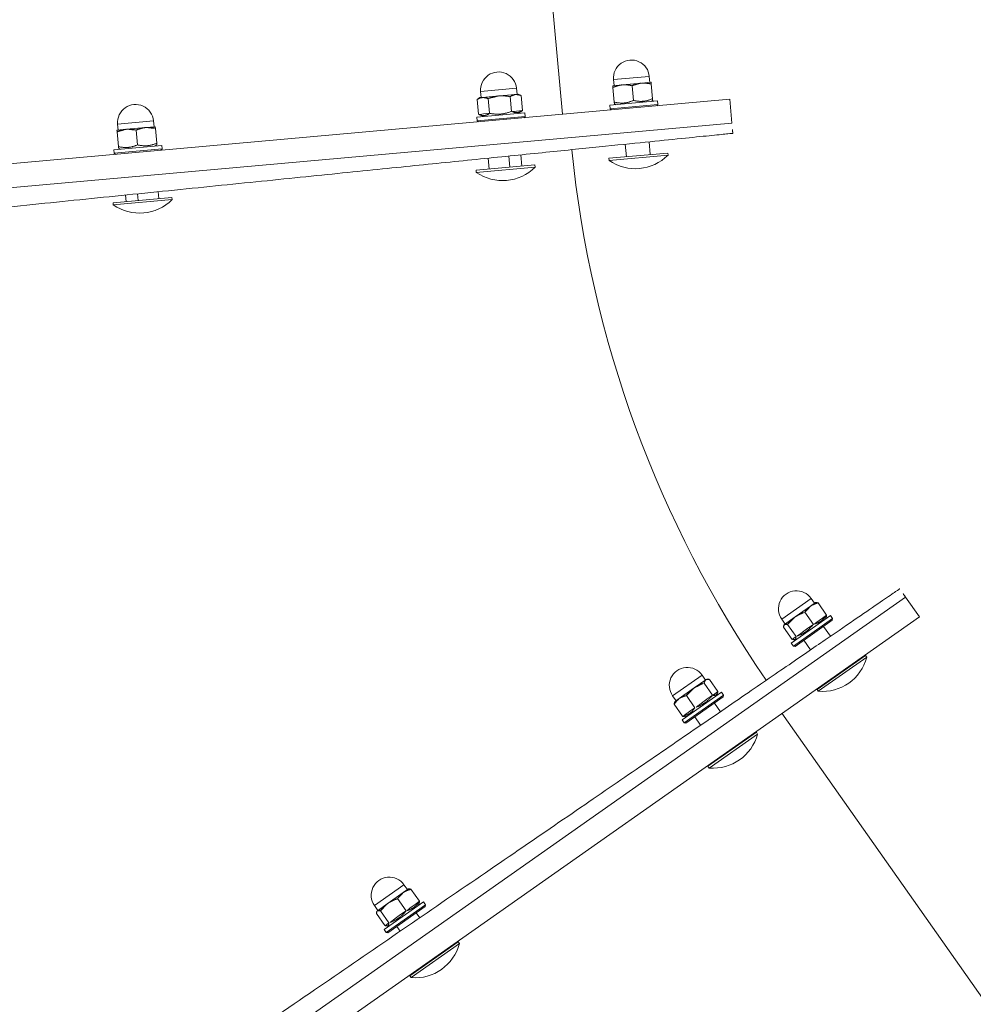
# Model space of a CAD drawing. Header units: feet. Extents: x 7493042 to 7493387, y 5986509 to 5986725.
# Tile 36 of 73: x 7493221.046 to 7493221.443, y 5986661.737 to 5986662.148. Entities that reach past the tile are written whole.
import ezdxf

# ---------------------------------------------------------------- set-up
doc = ezdxf.new("R2010")
doc.units = ezdxf.units.FT
doc.header["$MEASUREMENT"] = 0
for name, color, linetype, lineweight in [('_k_kreskowanie', 250, 'CONTINUOUS', 5), ('_k_urzadzenia', 250, 'CONTINUOUS', 13), ('_k_widok', 7, 'CONTINUOUS', 18), ('_k_wymiar', 7, 'CONTINUOUS', 13), ('_k_ściany', 7, 'CONTINUOUS', 35)]:
    doc.layers.add(name, color=color, linetype=linetype, lineweight=lineweight)
doc.layers.add('_k_niewidoczna', color=72, linetype='CONTINUOUS', lineweight=9, plot=False)
doc.styles.add('GENERATED_STYLE_1', font='MS Gothic.ttf')

# ---------------------------------------------------------------- blocks, each defined once
blk = doc.blocks.new('3009EPZ')
at = {"layer": '_k_niewidoczna', "color": 1, "lineweight": 20, "insert": (-3.165554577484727, -0.2128368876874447), "char_height": 0.24, "width": 11.63444291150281, "attachment_point": 1, "line_spacing_factor": 1.55, "style": 'GENERATED_STYLE_1', "bg_fill": 2}
blk.add_mtext('\\A1;{\\f@MS Gothic|b0|i0|c238|p49;\\C256;\\P\\pi-0.24,l0.24,t0.24,1.2;^I^I3009EPZ\\P\\pi-0.96,l0.96,t0.96,1.2;^I}', dxfattribs=at)
blk = doc.blocks.new('42221')
at = {"layer": '_k_urzadzenia', "lineweight": 13}
for p, q in [((-3.191565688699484, 1.393988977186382), (-2.55072664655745, 1.023954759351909)), ((-2.970765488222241, 0.2965158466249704), (-2.515723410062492, 1.084574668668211)), ((-2.515723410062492, 1.084574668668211), (-2.507063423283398, 1.079574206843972)), ((-2.507063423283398, 1.079574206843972), (-2.962105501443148, 0.2915153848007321)), ((-2.962105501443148, 0.2915153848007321), (-2.507063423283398, 1.079574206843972)), ((-2.542937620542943, 1.039867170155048), (-2.530611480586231, 1.061214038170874)), ((-2.542156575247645, 1.039416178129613), (-2.529830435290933, 1.060763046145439)), ((-2.530611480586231, 1.061214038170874), (-2.529830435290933, 1.060763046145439)), ((-2.53253336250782, 1.0560820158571), (-2.532265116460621, 1.055927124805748)), ((-2.535265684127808, 1.051350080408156), (-2.534997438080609, 1.051195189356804)), ((-2.523423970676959, 1.031861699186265), (-2.513923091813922, 1.048315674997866)), ((-2.513240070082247, 1.048498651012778), (-2.523240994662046, 1.031178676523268)), ((-2.511941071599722, 1.047748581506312), (-2.521941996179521, 1.030428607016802)), ((-2.52053739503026, 1.046938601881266), (-2.516173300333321, 1.044418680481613)), ((-2.513923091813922, 1.048315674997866), (-2.513240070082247, 1.048498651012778)), ((-2.513240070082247, 1.048498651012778), (-2.511941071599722, 1.047748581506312)), ((-2.539453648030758, 1.044097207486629), (-2.539185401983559, 1.043942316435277)), ((-2.513291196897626, 1.045410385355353), (-2.512391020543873, 1.045930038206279)), ((-2.511562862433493, 1.046166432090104), (-2.506222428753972, 1.043082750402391)), ((-2.542937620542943, 1.039867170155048), (-2.542156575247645, 1.039416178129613)), ((-2.514958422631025, 1.040285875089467), (-2.509617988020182, 1.037202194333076)), ((-2.511598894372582, 1.027343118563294), (-2.504098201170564, 1.040333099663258)), ((-2.511204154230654, 1.033026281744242), (-2.507301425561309, 1.039785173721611)), ((-2.507301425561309, 1.039785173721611), (-2.506013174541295, 1.04201621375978)), ((-2.506263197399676, 1.041583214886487), (-2.504098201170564, 1.040333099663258)), ((-2.506013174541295, 1.04201621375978), (-2.506013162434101, 1.042247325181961)), ((-2.525433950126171, 1.03821861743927), (-2.521173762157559, 1.035758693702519)), ((-2.523423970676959, 1.031861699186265), (-2.523240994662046, 1.031178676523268)), ((-2.523240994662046, 1.031178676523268), (-2.521941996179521, 1.030428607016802)), ((-2.52059187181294, 1.032766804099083), (-2.520591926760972, 1.031727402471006)), ((-2.520382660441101, 1.030891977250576), (-2.51504222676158, 1.027808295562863)), ((-2.519368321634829, 1.032648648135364), (-2.514027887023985, 1.029564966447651)), ((-2.513916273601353, 1.028329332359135), (-2.511204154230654, 1.033026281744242)), ((-2.514013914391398, 1.02816023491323), (-2.514214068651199, 1.028044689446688)), ((-2.514013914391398, 1.02816023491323), (-2.513916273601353, 1.028329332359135)), ((-2.513763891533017, 1.028593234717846), (-2.511598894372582, 1.027343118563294)), ((-2.303784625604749, 0.1151000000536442), (-2.303784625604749, 1.025100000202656)), ((-2.303784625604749, 1.025100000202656), (-2.303784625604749, 0.1151000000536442)), ((-2.293784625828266, 1.025100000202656), (-2.303784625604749, 1.025100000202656)), ((-2.293784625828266, 1.025100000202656), (-2.293784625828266, 0.1151000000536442)), ((-2.570739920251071, 0.9917181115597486), (-2.558413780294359, 1.013064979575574)), ((-2.569958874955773, 0.9912671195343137), (-2.557632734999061, 1.012613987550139)), ((-2.558413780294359, 1.013064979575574), (-2.557632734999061, 1.012613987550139)), ((-2.560435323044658, 1.007760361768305), (-2.560167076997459, 1.007605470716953)), ((-2.564895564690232, 1.00003594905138), (-2.564627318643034, 0.9998810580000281)), ((-2.551226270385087, 0.9837126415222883), (-2.54172539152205, 1.000166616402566)), ((-2.541042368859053, 1.000349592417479), (-2.551043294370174, 0.9830296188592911)), ((-2.53974337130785, 0.9995995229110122), (-2.549744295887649, 0.9822795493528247)), ((-2.547761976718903, 0.9984559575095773), (-2.543975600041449, 0.996269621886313)), ((-2.54172539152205, 1.000166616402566), (-2.541042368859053, 1.000349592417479)), ((-2.541093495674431, 0.9972613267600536), (-2.540013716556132, 0.9978846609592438)), ((-2.541042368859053, 1.000349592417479), (-2.53974337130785, 0.9995995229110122)), ((-2.539268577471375, 0.9981846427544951), (-2.533928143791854, 0.9951009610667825)), ((-2.567156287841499, 0.9961207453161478), (-2.5668880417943, 0.9959658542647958)), ((-2.540643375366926, 0.9958037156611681), (-2.535302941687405, 0.992720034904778)), ((-2.536937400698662, 0.9884604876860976), (-2.533996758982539, 0.9935531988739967)), ((-2.533996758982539, 0.9935531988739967), (-2.533815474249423, 0.9938671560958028)), ((-2.533815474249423, 0.9938671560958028), (-2.533815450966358, 0.9943056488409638)), ((-2.314686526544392, 0.9727750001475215), (-2.314686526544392, 0.9974250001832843)), ((-2.314686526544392, 0.9974250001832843), (-2.313784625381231, 0.9974250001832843)), ((-2.313784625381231, 0.9727750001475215), (-2.313784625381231, 0.9974250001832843)), ((-2.293784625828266, 0.9946000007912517), (-2.29328462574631, 0.9950999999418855)), ((-2.29328462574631, 0.9950999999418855), (-2.29328462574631, 0.9751000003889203)), ((-2.29328462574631, 0.9950999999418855), (-2.291784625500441, 0.9950999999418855)), ((-2.291784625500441, 0.9950999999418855), (-2.291784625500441, 0.9751000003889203)), ((-2.570739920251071, 0.9917181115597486), (-2.569958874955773, 0.9912671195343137)), ((-2.552658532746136, 0.9897359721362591), (-2.548976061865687, 0.9876096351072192)), ((-2.53940119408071, 0.9791940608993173), (-2.531900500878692, 0.9921840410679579)), ((-2.534065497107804, 0.9934341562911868), (-2.531900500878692, 0.9921840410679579)), ((-2.313784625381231, 0.9901000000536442), (-2.308435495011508, 0.9901000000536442)), ((-2.291784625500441, 0.9924000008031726), (-2.291380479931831, 0.9931000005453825)), ((-2.29066594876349, 0.9931000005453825), (-2.284499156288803, 0.9931000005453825)), ((-2.283784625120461, 0.989100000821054), (-2.283784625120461, 0.9931000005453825)), ((-2.283784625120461, 0.9926000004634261), (-2.281284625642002, 0.9926000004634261)), ((-2.281284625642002, 0.9776000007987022), (-2.281284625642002, 0.9926000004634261)), ((-2.545149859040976, 0.9879992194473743), (-2.539809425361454, 0.9849155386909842)), ((-2.540756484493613, 0.9818464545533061), (-2.536937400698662, 0.9884604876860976)), ((-2.283784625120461, 0.9811000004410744), (-2.283784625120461, 0.989100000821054)), ((-2.551226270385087, 0.9837126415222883), (-2.551043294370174, 0.9830296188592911)), ((-2.551043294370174, 0.9830296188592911), (-2.549744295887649, 0.9822795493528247)), ((-2.548394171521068, 0.9846177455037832), (-2.54839423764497, 0.9833709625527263)), ((-2.548281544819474, 0.9825756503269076), (-2.542941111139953, 0.979491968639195)), ((-2.541816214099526, 0.9800111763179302), (-2.540756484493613, 0.9818464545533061)), ((-2.29066594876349, 0.9851000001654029), (-2.284499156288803, 0.9851000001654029)), ((-2.541816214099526, 0.9800111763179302), (-2.542195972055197, 0.9797919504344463)), ((-2.541566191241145, 0.9804441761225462), (-2.53940119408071, 0.9791940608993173)), ((-2.313784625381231, 0.9801000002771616), (-2.308555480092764, 0.9801000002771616)), ((-2.291784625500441, 0.9778000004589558), (-2.291380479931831, 0.9771000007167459)), ((-2.283784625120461, 0.9771000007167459), (-2.283784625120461, 0.9811000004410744)), ((-2.283784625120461, 0.9776000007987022), (-2.281284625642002, 0.9776000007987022)), ((-2.293784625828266, 0.9756000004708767), (-2.29328462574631, 0.9751000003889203)), ((-2.29328462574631, 0.9751000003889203), (-2.291784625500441, 0.9751000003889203)), ((-2.29066594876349, 0.9771000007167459), (-2.284499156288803, 0.9771000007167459)), ((-2.314686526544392, 0.9727750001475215), (-2.313784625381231, 0.9727750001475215)), ((-1.553784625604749, 0.9550999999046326), (-2.293784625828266, 0.9550999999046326)), ((-2.314686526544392, 0.9171755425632), (-2.314686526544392, 0.9418255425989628)), ((-2.314686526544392, 0.9418255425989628), (-2.313784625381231, 0.9418255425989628)), ((-2.313784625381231, 0.9171755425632), (-2.313784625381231, 0.9418255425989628)), ((-2.313784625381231, 0.9363306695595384), (-2.309080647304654, 0.9363306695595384)), ((-2.293784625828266, 0.9390005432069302), (-2.29328462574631, 0.9395005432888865)), ((-2.29328462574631, 0.9395005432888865), (-2.29328462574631, 0.9195005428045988)), ((-2.29328462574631, 0.9395005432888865), (-2.291784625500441, 0.9395005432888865)), ((-2.291784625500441, 0.9395005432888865), (-2.291784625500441, 0.9195005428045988)), ((-2.291784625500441, 0.9368005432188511), (-2.29066594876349, 0.9387381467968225)), ((-2.29066594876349, 0.9387381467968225), (-2.284499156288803, 0.9387381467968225)), ((-2.283784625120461, 0.937500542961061), (-2.284499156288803, 0.9387381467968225)), ((-2.283784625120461, 0.9364287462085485), (-2.283784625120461, 0.937500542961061)), ((-2.283784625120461, 0.9370005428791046), (-2.281284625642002, 0.9370005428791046)), ((-2.283784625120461, 0.9295005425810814), (-2.283784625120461, 0.9364287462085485)), ((-2.281284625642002, 0.9220005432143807), (-2.281284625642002, 0.9370005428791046)), ((-2.29066594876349, 0.934119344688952), (-2.284499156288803, 0.934119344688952)), ((-2.313784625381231, 0.9313306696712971), (-2.309140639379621, 0.9313306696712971)), ((-2.283784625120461, 0.9225723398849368), (-2.283784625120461, 0.9295005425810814)), ((-2.29066594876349, 0.9248817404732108), (-2.284499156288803, 0.9248817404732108)), ((-2.313784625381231, 0.9226704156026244), (-2.309244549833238, 0.9226704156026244)), ((-2.293784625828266, 0.9200005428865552), (-2.29328462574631, 0.9195005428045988)), ((-2.291784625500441, 0.9222005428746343), (-2.29066594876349, 0.9202629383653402)), ((-2.29066594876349, 0.9202629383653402), (-2.284499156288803, 0.9202629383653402)), ((-2.283784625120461, 0.9215005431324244), (-2.284499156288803, 0.9202629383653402)), ((-2.283784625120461, 0.9215005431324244), (-2.283784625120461, 0.9225723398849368)), ((-2.283784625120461, 0.9220005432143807), (-2.281284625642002, 0.9220005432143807)), ((-2.314686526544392, 0.9171755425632), (-2.313784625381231, 0.9171755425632)), ((-2.29328462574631, 0.9195005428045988), (-2.291784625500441, 0.9195005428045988)), ((-2.646697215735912, 0.8601724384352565), (-2.6343710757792, 0.8815193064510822)), ((-2.645916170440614, 0.8597214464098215), (-2.633590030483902, 0.8810683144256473)), ((-2.6343710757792, 0.8815193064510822), (-2.633590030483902, 0.8810683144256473)), ((-2.63712043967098, 0.8749542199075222), (-2.636852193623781, 0.8747993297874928)), ((-2.637392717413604, 0.8744826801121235), (-2.637124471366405, 0.8743277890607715)), ((-2.627183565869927, 0.8521669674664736), (-2.617682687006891, 0.8686209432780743)), ((-2.616999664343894, 0.8688039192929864), (-2.627000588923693, 0.8514839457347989)), ((-2.615700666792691, 0.86805384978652), (-2.62570159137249, 0.8507338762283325)), ((-2.617682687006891, 0.8686209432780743), (-2.616999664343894, 0.8688039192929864)), ((-2.616999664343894, 0.8688039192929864), (-2.615700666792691, 0.86805384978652)), ((-2.615322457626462, 0.8664717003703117), (-2.609982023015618, 0.8633880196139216)), ((-2.642385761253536, 0.865835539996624), (-2.642117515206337, 0.8656806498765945)), ((-2.622140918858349, 0.8659989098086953), (-2.619932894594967, 0.8647239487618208)), ((-2.617050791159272, 0.8657156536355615), (-2.61615061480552, 0.8662353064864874)), ((-2.611061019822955, 0.8600904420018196), (-2.609772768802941, 0.8623214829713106)), ((-2.609772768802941, 0.8623214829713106), (-2.609772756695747, 0.8625525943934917)), ((-2.646697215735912, 0.8601724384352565), (-2.645916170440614, 0.8597214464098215)), ((-2.618718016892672, 0.8605911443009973), (-2.613377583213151, 0.8575074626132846)), ((-2.615358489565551, 0.8476483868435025), (-2.60785779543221, 0.8606383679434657)), ((-2.614963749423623, 0.8533315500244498), (-2.611061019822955, 0.8600904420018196)), ((-2.610022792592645, 0.8618884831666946), (-2.60785779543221, 0.8606383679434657)), ((-2.62703747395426, 0.8572789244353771), (-2.624933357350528, 0.856063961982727)), ((-2.627183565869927, 0.8521669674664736), (-2.627000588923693, 0.8514839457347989)), ((-2.627000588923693, 0.8514839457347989), (-2.62570159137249, 0.8507338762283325)), ((-2.624351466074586, 0.8530720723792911), (-2.62435152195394, 0.852032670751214)), ((-2.624142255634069, 0.8511972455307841), (-2.618801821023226, 0.848113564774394)), ((-2.623127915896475, 0.8529539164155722), (-2.617787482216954, 0.8498702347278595)), ((-2.617675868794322, 0.8486346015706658), (-2.614963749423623, 0.8533315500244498)), ((-2.617773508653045, 0.848465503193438), (-2.617973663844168, 0.8483499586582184)), ((-2.617773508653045, 0.848465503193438), (-2.617675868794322, 0.8486346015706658)), ((-2.617523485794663, 0.848898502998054), (-2.615358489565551, 0.8476483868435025)), ((-2.314686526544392, 0.7652750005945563), (-2.314686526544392, 0.7899250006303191)), ((-2.314686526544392, 0.7899250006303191), (-2.313784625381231, 0.7899250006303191)), ((-2.313784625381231, 0.7652750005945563), (-2.313784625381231, 0.7899250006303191)), ((-2.313784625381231, 0.7844301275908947), (-2.310903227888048, 0.7844301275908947)), ((-2.293784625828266, 0.7871000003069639), (-2.29328462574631, 0.7876000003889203)), ((-2.29328462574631, 0.7876000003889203), (-2.29328462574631, 0.7675999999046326)), ((-2.29328462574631, 0.7876000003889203), (-2.291784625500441, 0.7876000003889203)), ((-2.291784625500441, 0.7876000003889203), (-2.291784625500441, 0.7675999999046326)), ((-2.291784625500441, 0.7849000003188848), (-2.291380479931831, 0.7856000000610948)), ((-2.29066594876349, 0.7856000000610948), (-2.284499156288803, 0.7856000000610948)), ((-2.283784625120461, 0.7816000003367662), (-2.283784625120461, 0.7856000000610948)), ((-2.283784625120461, 0.7850999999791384), (-2.281284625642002, 0.7850999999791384)), ((-2.281284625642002, 0.7701000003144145), (-2.281284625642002, 0.7850999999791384)), ((-2.283784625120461, 0.7735999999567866), (-2.283784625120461, 0.7816000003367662)), ((-2.29066594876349, 0.7776000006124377), (-2.284499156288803, 0.7776000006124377)), ((-2.313784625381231, 0.775769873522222), (-2.311007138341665, 0.775769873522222)), ((-2.283784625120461, 0.7696000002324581), (-2.283784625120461, 0.7735999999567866)), ((-2.313784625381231, 0.7707698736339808), (-2.311067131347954, 0.7707698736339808)), ((-2.293784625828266, 0.768099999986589), (-2.29328462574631, 0.7675999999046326)), ((-2.291784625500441, 0.770299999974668), (-2.291380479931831, 0.7696000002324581)), ((-2.29066594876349, 0.7696000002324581), (-2.284499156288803, 0.7696000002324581)), ((-2.283784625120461, 0.7701000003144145), (-2.281284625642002, 0.7701000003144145)), ((-2.314686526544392, 0.7652750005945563), (-2.313784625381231, 0.7652750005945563)), ((-2.29328462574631, 0.7675999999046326), (-2.291784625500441, 0.7675999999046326))]:
    blk.add_line(p, q, dxfattribs=at)
for centre, radius, start, end in [((-2.303784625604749, 1.431619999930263), 0.4065199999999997, 239.9969407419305, 240.5932291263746), ((-2.524025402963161, 1.043178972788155), 0.01920000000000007, 110.0612729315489, 189.9326085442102), ((-2.507848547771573, 1.033838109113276), 0.007500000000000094, 239.9969407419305, 59.99694074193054), ((-2.303784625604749, 1.431619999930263), 0.4065199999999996, 269.4037115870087, 270), ((-2.303107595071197, 1.43414644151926), 0.4765200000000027, 240.684372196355, 269.3125685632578), ((-2.551827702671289, 0.9950299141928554), 0.01920000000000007, 110.0612729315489, 189.9326085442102), ((-2.299964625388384, 0.9851000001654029), 0.01920000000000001, 140.0643322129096, 219.9356677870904), ((-2.535650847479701, 0.9856890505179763), 0.007500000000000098, 239.9969407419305, 59.99694074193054), ((-2.281284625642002, 0.9851000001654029), 0.007500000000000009, 270, 90), ((-2.299964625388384, 0.9295005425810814), 0.01920000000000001, 140.0643322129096, 219.9356677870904), ((-2.281284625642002, 0.9295005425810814), 0.007500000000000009, 270, 90), ((-2.62778499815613, 0.8634842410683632), 0.01920000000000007, 110.0612729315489, 189.9326085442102), ((-2.611608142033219, 0.8541433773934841), 0.007500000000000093, 239.9969407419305, 59.99694074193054), ((-2.299964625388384, 0.7776000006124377), 0.01920000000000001, 140.0643322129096, 219.9356677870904), ((-2.281284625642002, 0.7776000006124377), 0.00750000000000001, 270, 90)]:
    blk.add_arc(centre, radius, start, end, dxfattribs=at)
for points, knots in [([(-2.948943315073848, 0.2840158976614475), (-2.948943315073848, 0.2840158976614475), (-2.948620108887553, 0.2845914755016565), (-2.947211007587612, 0.2871008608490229), (-2.946124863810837, 0.2890351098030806), (-2.943200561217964, 0.2942428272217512), (-2.941361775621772, 0.2975174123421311), (-2.937069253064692, 0.3051617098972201), (-2.934615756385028, 0.3095309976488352), (-2.929355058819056, 0.3188994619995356), (-2.92630435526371, 0.3243322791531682), (-2.919408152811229, 0.3366133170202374), (-2.915562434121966, 0.3434619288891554), (-2.907234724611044, 0.3582922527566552), (-2.902750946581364, 0.3662771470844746), (-2.893410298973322, 0.3829113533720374), (-2.888553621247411, 0.3915603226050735), (-2.878833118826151, 0.4088709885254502), (-2.873519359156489, 0.418333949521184), (-2.862185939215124, 0.4385169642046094), (-2.856166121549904, 0.4492373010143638), (-2.843702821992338, 0.471432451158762), (-2.837256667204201, 0.4829120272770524), (-2.82428992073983, 0.5060037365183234), (-2.817769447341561, 0.5176156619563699), (-2.80506899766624, 0.5402331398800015), (-2.798301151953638, 0.5522855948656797), (-2.784255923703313, 0.5772979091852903), (-2.776978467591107, 0.5902578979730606), (-2.762277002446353, 0.6164388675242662), (-2.754849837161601, 0.6296654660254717), (-2.740231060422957, 0.6556991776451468), (-2.733039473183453, 0.6685062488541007), (-2.719292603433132, 0.6929872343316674), (-2.712101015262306, 0.7057943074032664), (-2.697482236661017, 0.7318280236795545), (-2.690055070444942, 0.7450546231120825), (-2.67535360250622, 0.7712355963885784), (-2.668076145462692, 0.7841955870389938), (-2.654030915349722, 0.8092079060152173), (-2.647263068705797, 0.8212603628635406), (-2.634562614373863, 0.8438778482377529), (-2.628042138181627, 0.8554897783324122), (-2.615075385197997, 0.8785814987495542), (-2.60862922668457, 0.8900610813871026), (-2.596165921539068, 0.9122562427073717), (-2.590146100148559, 0.9229765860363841), (-2.578812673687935, 0.9431596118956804), (-2.573498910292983, 0.9526225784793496), (-2.56377840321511, 0.9699332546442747), (-2.558921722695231, 0.9785822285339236), (-2.549581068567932, 0.9952164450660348), (-2.545097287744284, 1.003201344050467), (-2.536769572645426, 1.018031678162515), (-2.532923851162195, 1.024880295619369), (-2.526027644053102, 1.037161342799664), (-2.522976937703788, 1.042594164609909), (-2.517716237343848, 1.051962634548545), (-2.515262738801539, 1.056331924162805), (-2.510970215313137, 1.063976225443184), (-2.5091314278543, 1.067250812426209), (-2.506207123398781, 1.072458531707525), (-2.505120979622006, 1.074392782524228), (-2.50371187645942, 1.07690216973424), (-2.503388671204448, 1.077477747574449), (-2.503388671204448, 1.077477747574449)], [0, 0, 0, 0, 4.211487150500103, 4.211487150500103, 8.422974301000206, 8.422974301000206, 12.63446145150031, 12.63446145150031, 16.84594860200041, 16.84594860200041, 21.05743601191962, 21.05743601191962, 25.26892342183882, 25.26892342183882, 29.48041083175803, 29.48041083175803, 33.69189824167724, 33.69189824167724, 37.90338611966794, 37.90338611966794, 42.11487399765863, 42.11487399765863, 46.32636187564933, 46.32636187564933, 50.53784975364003, 50.53784975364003, 54.74933842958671, 54.74933842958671, 58.9608271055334, 58.9608271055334, 63.17231578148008, 63.17231578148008, 67.38380445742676, 67.38380445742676, 71.59529374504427, 71.59529374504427, 75.8067830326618, 75.8067830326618, 80.01827232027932, 80.01827232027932, 84.22976160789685, 84.22976160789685, 88.44125130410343, 88.44125130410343, 92.65274100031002, 92.65274100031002, 96.86423069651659, 96.86423069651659, 101.0757203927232, 101.0757203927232, 105.2872090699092, 105.2872090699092, 109.4986977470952, 109.4986977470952, 113.7101864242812, 113.7101864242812, 117.9216751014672, 117.9216751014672, 122.1331613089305, 122.1331613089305, 126.3446475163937, 126.3446475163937, 130.5561337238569, 130.5561337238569, 134.7676199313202, 134.7676199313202, 134.7676199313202, 134.7676199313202]), ([(-2.308015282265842, 1.025122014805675), (-2.308015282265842, 1.025122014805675), (-2.308023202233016, 1.024461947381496), (-2.30805773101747, 1.021584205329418), (-2.308084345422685, 1.019366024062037), (-2.308156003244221, 1.013393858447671), (-2.308201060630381, 1.0096385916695), (-2.308306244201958, 1.000872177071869), (-2.30836636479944, 0.9958615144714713), (-2.308495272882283, 0.9851178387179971), (-2.308570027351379, 0.978887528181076), (-2.308739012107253, 0.9648037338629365), (-2.308833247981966, 0.9569498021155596), (-2.30903731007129, 0.9399425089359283), (-2.309147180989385, 0.9307854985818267), (-2.309376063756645, 0.9117095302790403), (-2.309495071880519, 0.9017909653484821), (-2.309733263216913, 0.8819392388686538), (-2.30986347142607, 0.8710871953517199), (-2.310141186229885, 0.8479414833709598), (-2.31028869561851, 0.8356474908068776), (-2.310594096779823, 0.8101942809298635), (-2.310752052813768, 0.7970296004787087), (-2.311069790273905, 0.7705482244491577), (-2.311229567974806, 0.7572317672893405), (-2.311540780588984, 0.7312942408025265), (-2.311706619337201, 0.7174725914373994), (-2.312050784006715, 0.6887886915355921), (-2.312229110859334, 0.6739262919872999), (-2.312589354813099, 0.6439021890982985), (-2.31277135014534, 0.6287340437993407), (-2.313129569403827, 0.5988788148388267), (-2.313305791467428, 0.5841917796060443), (-2.313642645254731, 0.5561172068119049), (-2.313818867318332, 0.5414301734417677), (-2.314177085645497, 0.5115749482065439), (-2.314359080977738, 0.4964068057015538), (-2.314719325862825, 0.4663827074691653), (-2.314897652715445, 0.4515203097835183), (-2.315241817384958, 0.4228364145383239), (-2.315407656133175, 0.4090147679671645), (-2.315718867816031, 0.3830772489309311), (-2.315878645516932, 0.3697607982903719), (-2.316196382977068, 0.3432794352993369), (-2.316354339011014, 0.3301147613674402), (-2.316659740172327, 0.3046615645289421), (-2.316807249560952, 0.2923675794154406), (-2.317084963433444, 0.2692218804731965), (-2.317215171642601, 0.2583698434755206), (-2.317453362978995, 0.2385181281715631), (-2.31757237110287, 0.2285995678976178), (-2.317801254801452, 0.2095236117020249), (-2.317911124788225, 0.2003666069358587), (-2.318115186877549, 0.183359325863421), (-2.318209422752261, 0.1755053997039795), (-2.318378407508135, 0.1614216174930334), (-2.318453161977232, 0.1551913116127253), (-2.318582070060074, 0.1444476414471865), (-2.318642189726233, 0.1394369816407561), (-2.318747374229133, 0.1306705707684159), (-2.318792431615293, 0.12691530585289), (-2.318864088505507, 0.1209431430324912), (-2.318890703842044, 0.1187249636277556), (-2.318925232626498, 0.1158472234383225), (-2.31893315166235, 0.1151871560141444), (-2.31893315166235, 0.1151871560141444)], [134.7676199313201, 134.7676199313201, 134.7676199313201, 134.7676199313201, 138.9791061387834, 138.9791061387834, 143.1905923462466, 143.1905923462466, 147.4020785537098, 147.4020785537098, 151.6135647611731, 151.6135647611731, 155.8250534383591, 155.8250534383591, 160.0365421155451, 160.0365421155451, 164.2480307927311, 164.2480307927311, 168.4595194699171, 168.4595194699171, 172.6710091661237, 172.6710091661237, 176.8824988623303, 176.8824988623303, 181.0939885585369, 181.0939885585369, 185.3054782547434, 185.3054782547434, 189.516967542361, 189.516967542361, 193.7284568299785, 193.7284568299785, 197.939946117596, 197.939946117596, 202.1514354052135, 202.1514354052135, 206.3629240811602, 206.3629240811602, 210.5744127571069, 210.5744127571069, 214.7859014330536, 214.7859014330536, 218.9973901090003, 218.9973901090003, 223.208877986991, 223.208877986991, 227.4203658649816, 227.4203658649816, 231.6318537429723, 231.6318537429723, 235.843341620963, 235.843341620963, 240.0548290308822, 240.0548290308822, 244.2663164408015, 244.2663164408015, 248.4778038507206, 248.4778038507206, 252.6892912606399, 252.6892912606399, 256.90077841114, 256.90077841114, 261.1122655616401, 261.1122655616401, 265.3237527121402, 265.3237527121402, 269.5352398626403, 269.5352398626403, 269.5352398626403, 269.5352398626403])]:
    blk.add_open_spline(points, degree=3, knots=knots, dxfattribs=at)
for points, weights in [([(-2.511562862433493, 1.046166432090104), (-2.514415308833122, 1.043892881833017), (-2.514958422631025, 1.040285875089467)], [1, 1.154700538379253, 1]), ([(-2.512391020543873, 1.045930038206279), (-2.512100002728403, 1.046098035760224), (-2.511562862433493, 1.046166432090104)], [1.064039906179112, 1.045263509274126, 1]), ([(-2.507301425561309, 1.039785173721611), (-2.506513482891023, 1.041149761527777), (-2.506222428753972, 1.043082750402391)], [1, 1.037954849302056, 1]), ([(-2.506222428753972, 1.043082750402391), (-2.50601314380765, 1.04258335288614), (-2.506013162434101, 1.042247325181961)], [1, 1.022552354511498, 1.018303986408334]), ([(-2.514958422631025, 1.040285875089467), (-2.518318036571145, 1.037133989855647), (-2.519368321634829, 1.032648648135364)], [1, 1.154700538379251, 1]), ([(-2.509617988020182, 1.037202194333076), (-2.508089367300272, 1.038420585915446), (-2.507301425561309, 1.039785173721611)], [1, 1.037954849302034, 1]), ([(-2.511204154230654, 1.033026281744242), (-2.510180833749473, 1.034798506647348), (-2.509617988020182, 1.037202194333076)], [1, 1.037954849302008, 1]), ([(-2.519368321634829, 1.032648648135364), (-2.521030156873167, 1.032437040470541), (-2.520382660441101, 1.030891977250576)], [1, 1.154700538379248, 1]), ([(-2.514027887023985, 1.029564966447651), (-2.512227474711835, 1.031254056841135), (-2.511204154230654, 1.033026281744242)], [1, 1.03795484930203, 1]), ([(-2.51504222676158, 1.027808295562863), (-2.514151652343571, 1.027921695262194), (-2.513916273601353, 1.028329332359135)], [1, 1.03795484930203, 1]), ([(-2.513916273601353, 1.028329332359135), (-2.513680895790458, 1.028736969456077), (-2.514027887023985, 1.029564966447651)], [1, 1.037954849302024, 1]), ([(-2.539268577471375, 0.9981846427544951), (-2.54111064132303, 0.9976609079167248), (-2.540643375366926, 0.9958037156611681)], [1, 1.154700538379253, 1]), ([(-2.540643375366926, 0.9958037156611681), (-2.54405128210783, 0.9925681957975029), (-2.545149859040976, 0.9879992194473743)], [1, 1.154700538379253, 1]), ([(-2.535302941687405, 0.992720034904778), (-2.534315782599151, 0.993000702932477), (-2.533996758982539, 0.9935531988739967)], [1, 1.037954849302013, 1]), ([(-2.533996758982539, 0.9935531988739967), (-2.53367773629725, 0.994105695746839), (-2.533928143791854, 0.9951009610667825)], [1, 1.037954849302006, 1]), ([(-2.536937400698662, 0.9884604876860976), (-2.5358916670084, 0.9902715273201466), (-2.535302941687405, 0.992720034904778)], [1, 1.037954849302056, 1]), ([(-2.291380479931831, 0.9931000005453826), (-2.291380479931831, 0.9931000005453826), (-2.29066594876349, 0.9931000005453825)], [1.077350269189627, 1.077350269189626, 1]), ([(-2.29066594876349, 0.9931000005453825), (-2.291999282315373, 0.989100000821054), (-2.29066594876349, 0.9851000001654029)], [1, 1.154700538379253, 1]), ([(-2.284499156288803, 0.9931000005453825), (-2.283784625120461, 0.9931000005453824), (-2.283784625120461, 0.9931000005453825)], [1, 1.037954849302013, 1]), ([(-2.283784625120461, 0.989100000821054), (-2.283784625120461, 0.9909564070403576), (-2.284499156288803, 0.9931000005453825)], [1, 1.037954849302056, 1]), ([(-2.545149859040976, 0.9879992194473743), (-2.547870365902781, 0.985954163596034), (-2.548281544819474, 0.9825756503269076)], [1, 1.154700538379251, 1]), ([(-2.539809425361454, 0.9849155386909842), (-2.537983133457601, 0.9866494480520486), (-2.536937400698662, 0.9884604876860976)], [1, 1.037954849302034, 1]), ([(-2.284499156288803, 0.9851000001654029), (-2.283784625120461, 0.9872435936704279), (-2.283784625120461, 0.989100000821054)], [1, 1.037954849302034, 1]), ([(-2.548281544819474, 0.9825756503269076), (-2.548394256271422, 0.983023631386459), (-2.54839423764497, 0.9833709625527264)], [1, 1.03339585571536, 1.052373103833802]), ([(-2.542941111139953, 0.979491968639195), (-2.541483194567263, 0.9805879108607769), (-2.540756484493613, 0.9818464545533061)], [1, 1.03795484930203, 1]), ([(-2.540756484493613, 0.9818464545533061), (-2.540029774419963, 0.9831049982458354), (-2.539809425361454, 0.9849155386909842)], [1, 1.037954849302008, 1]), ([(-2.29066594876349, 0.9851000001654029), (-2.291999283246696, 0.9811000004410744), (-2.29066594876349, 0.9771000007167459)], [1, 1.154700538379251, 1]), ([(-2.283784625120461, 0.9811000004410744), (-2.283784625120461, 0.9829564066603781), (-2.284499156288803, 0.9851000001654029)], [1, 1.037954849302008, 1]), ([(-2.542195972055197, 0.9797919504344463), (-2.542496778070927, 0.979618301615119), (-2.542941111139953, 0.979491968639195)], [1.018712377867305, 1.01673467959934, 1]), ([(-2.284499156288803, 0.9771000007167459), (-2.283784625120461, 0.9792435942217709), (-2.283784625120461, 0.9811000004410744)], [1, 1.03795484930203, 1]), ([(-2.29066594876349, 0.9771000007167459), (-2.291380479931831, 0.9771000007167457), (-2.291380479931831, 0.977100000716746)], [1, 1.077350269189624, 1.077350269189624]), ([(-2.283784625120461, 0.9771000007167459), (-2.283784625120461, 0.977100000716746), (-2.284499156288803, 0.9771000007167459)], [1, 1.037954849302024, 1]), ([(-2.29066594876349, 0.9387381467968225), (-2.291999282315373, 0.9364287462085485), (-2.29066594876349, 0.934119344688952)], [1, 1.154700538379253, 1]), ([(-2.283784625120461, 0.9364287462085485), (-2.283784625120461, 0.937500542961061), (-2.284499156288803, 0.9387381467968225)], [1, 1.037954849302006, 1]), ([(-2.284499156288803, 0.934119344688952), (-2.283784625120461, 0.9353569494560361), (-2.283784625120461, 0.9364287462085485)], [1, 1.037954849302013, 1]), ([(-2.29066594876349, 0.934119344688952), (-2.291999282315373, 0.9295005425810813), (-2.29066594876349, 0.9248817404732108)], [1, 1.154700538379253, 1]), ([(-2.283784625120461, 0.9295005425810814), (-2.283784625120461, 0.9316441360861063), (-2.284499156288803, 0.934119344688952)], [1, 1.037954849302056, 1]), ([(-2.284499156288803, 0.9248817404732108), (-2.283784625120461, 0.9273569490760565), (-2.283784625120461, 0.9295005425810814)], [1, 1.037954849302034, 1]), ([(-2.29066594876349, 0.9248817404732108), (-2.291999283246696, 0.9225723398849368), (-2.29066594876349, 0.9202629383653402)], [1, 1.154700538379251, 1]), ([(-2.283784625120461, 0.9225723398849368), (-2.283784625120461, 0.9236441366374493), (-2.284499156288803, 0.9248817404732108)], [1, 1.037954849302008, 1]), ([(-2.284499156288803, 0.9202629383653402), (-2.283784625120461, 0.9215005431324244), (-2.283784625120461, 0.9225723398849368)], [1, 1.03795484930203, 1]), ([(-2.615322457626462, 0.8664717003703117), (-2.618174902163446, 0.864198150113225), (-2.618718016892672, 0.8605911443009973)], [1, 1.154700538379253, 1]), ([(-2.61615061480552, 0.8662353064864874), (-2.615859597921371, 0.8664033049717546), (-2.615322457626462, 0.8664717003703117)], [1.064039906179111, 1.045263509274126, 1]), ([(-2.611061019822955, 0.8600904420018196), (-2.610273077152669, 0.8614550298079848), (-2.609982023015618, 0.8633880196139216)], [1, 1.037954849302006, 1]), ([(-2.609982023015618, 0.8633880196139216), (-2.609772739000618, 0.862888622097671), (-2.609772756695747, 0.8625525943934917)], [1, 1.022552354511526, 1.018303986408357]), ([(-2.618718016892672, 0.8605911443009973), (-2.622077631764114, 0.8574392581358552), (-2.623127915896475, 0.8529539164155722)], [1, 1.154700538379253, 1]), ([(-2.613377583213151, 0.8575074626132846), (-2.611848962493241, 0.8587258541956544), (-2.611061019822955, 0.8600904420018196)], [1, 1.037954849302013, 1]), ([(-2.614963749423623, 0.8533315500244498), (-2.613940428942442, 0.8551037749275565), (-2.613377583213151, 0.8575074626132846)], [1, 1.037954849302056, 1]), ([(-2.623127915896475, 0.8529539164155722), (-2.624789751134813, 0.8527423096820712), (-2.624142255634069, 0.8511972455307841)], [1, 1.154700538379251, 1]), ([(-2.617787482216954, 0.8498702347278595), (-2.615987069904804, 0.8515593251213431), (-2.614963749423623, 0.8533315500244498)], [1, 1.037954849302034, 1]), ([(-2.617675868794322, 0.8486346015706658), (-2.617440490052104, 0.8490422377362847), (-2.617787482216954, 0.8498702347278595)], [1, 1.037954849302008, 1]), ([(-2.618801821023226, 0.848113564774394), (-2.617911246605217, 0.8482269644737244), (-2.617675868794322, 0.8486346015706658)], [1, 1.03795484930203, 1]), ([(-2.291380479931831, 0.7856000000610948), (-2.291380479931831, 0.7856000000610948), (-2.29066594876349, 0.7856000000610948)], [1.077350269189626, 1.077350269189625, 1]), ([(-2.29066594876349, 0.7856000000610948), (-2.291999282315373, 0.7816000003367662), (-2.29066594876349, 0.7776000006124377)], [1, 1.154700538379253, 1]), ([(-2.283784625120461, 0.7816000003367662), (-2.283784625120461, 0.7834564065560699), (-2.284499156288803, 0.7856000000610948)], [1, 1.037954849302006, 1]), ([(-2.284499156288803, 0.7856000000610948), (-2.283784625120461, 0.7856000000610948), (-2.283784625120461, 0.7856000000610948)], [1, 1.037954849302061, 1]), ([(-2.284499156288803, 0.7776000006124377), (-2.283784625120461, 0.7797435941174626), (-2.283784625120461, 0.7816000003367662)], [1, 1.037954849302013, 1]), ([(-2.29066594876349, 0.7776000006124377), (-2.291999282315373, 0.7735999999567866), (-2.29066594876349, 0.7696000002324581)], [1, 1.154700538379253, 1]), ([(-2.283784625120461, 0.7735999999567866), (-2.283784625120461, 0.7754564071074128), (-2.284499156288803, 0.7776000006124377)], [1, 1.037954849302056, 1]), ([(-2.284499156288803, 0.7696000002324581), (-2.283784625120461, 0.771743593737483), (-2.283784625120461, 0.7735999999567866)], [1, 1.037954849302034, 1]), ([(-2.29066594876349, 0.7696000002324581), (-2.291380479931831, 0.7696000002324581), (-2.291380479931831, 0.7696000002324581)], [1, 1.077350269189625, 1.077350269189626]), ([(-2.283784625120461, 0.7696000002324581), (-2.283784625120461, 0.7696000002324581), (-2.284499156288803, 0.7696000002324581)], [1, 1.037954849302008, 1])]:
    blk.add_rational_spline(points, weights, degree=2, dxfattribs=at)
blk = doc.blocks.new('PZ')
at = {"layer": '_k_kreskowanie'}
h = blk.add_hatch(dxfattribs=at)
h.set_pattern_fill('ANSI31', color=30, scale=2)
h.set_pattern_definition([(44.99999999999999, (0, 9.999999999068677), (-0.1767766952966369, 0.1767766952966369), [])])
h.paths.add_polyline_path([(0, 0), (-10.00000000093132, -9.313225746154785e-10), (-10, -8), (0, -8.000000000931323)])
at = {"layer": '_k_wymiar'}
blk.add_blockref('3009EPZ', (-4.874138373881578, -2.223998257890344), dxfattribs=at)
at = {"layer": '_k_wymiar', "xscale": -1, "rotation": 270}
blk.add_blockref('42221', (-3.302318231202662, -0.2372885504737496), dxfattribs=at)
blk = doc.blocks.new('dz_89')
at = {"layer": '_k_widok', "true_color": 0x727430, "transparency": 33554483}
h = blk.add_hatch(color=67, dxfattribs=at)
h.dxf.hatch_style = 1
edge = h.paths.add_edge_path()
edge.add_line((12.70902155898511, 26.38064855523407), (7.709021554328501, 26.38064852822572))
edge.add_line((7.709021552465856, 26.38064852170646), (7.70902153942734, 37.78064853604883))
edge.add_line((7.709021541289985, 37.78064853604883), (6.369776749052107, 37.78064852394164))
edge.add_line((6.369776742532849, 37.78064853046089), (5.615883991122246, 14.49525390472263))
edge.add_line((5.615883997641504, 14.49525390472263), (18.80389758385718, 14.91181113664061))
edge.add_line((18.80389758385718, 14.91181113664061), (15.54272840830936, 18.68720442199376))
edge.add_arc((24.35910540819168, 26.30271166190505), 11.65008386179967, 180.0006461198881, 220.8201588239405, ccw=False)
edge.add_line((12.70902155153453, 26.3025802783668), (12.70902155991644, 26.38064854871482))
h.paths.add_polyline_path([(40.3690215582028, 42.12779145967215), (6.460092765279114, 40.54843281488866), (6.369776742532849, 37.78064853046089), (20.17902156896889, 37.78064855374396), (20.17902156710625, 39.05064855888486), (40.38900848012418, 39.05064853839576)])
h.paths.add_polyline_path([(40.3890215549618, 27.15064852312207), (32.28902155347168, 27.15064854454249), (32.28902156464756, 24.75064854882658), (31.12902155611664, 24.75064853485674), (31.12902154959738, 22.41511134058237), (31.24902159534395, 22.41511131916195), (31.24902155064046, 18.7951111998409), (31.12902157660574, 18.79511121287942), (31.12902157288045, 17.37511119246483), (37.4009747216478, 17.37511119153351)], flags=16)
edge = h.paths.add_edge_path()
edge.add_line((28.96902152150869, 24.75064853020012), (18.20161191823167, 24.75064854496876))
edge.add_arc((24.35902610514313, 26.30268215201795), 6.350004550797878, 194.1472389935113, 220.8203165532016)
edge.add_line((19.55357563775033, 22.15175411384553), (19.67721045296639, 22.00862444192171))
edge.add_line((19.67721045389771, 22.00862444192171), (22.76096443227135, 18.72709242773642))
edge.add_arc((26.92873122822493, 24.47511123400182), 7.100000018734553, 234.0549274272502, 269.9999999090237)
edge.add_line((26.92873121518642, 17.37511121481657), (28.9690215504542, 17.37511119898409))
edge.add_line((28.96902155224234, 17.37511119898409), (28.96902155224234, 18.79511121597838))
edge.add_line((28.96902155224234, 18.79511121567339), (28.8490215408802, 18.79511121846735))
edge.add_line((28.84902154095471, 18.79511121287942), (28.84902155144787, 22.4151113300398))
edge.add_line((28.84902155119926, 22.4151113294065), (28.96902152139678, 22.41511132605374))
edge.add_line((28.9690215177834, 22.41511132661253), (28.96902151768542, 24.75064853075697))
edge = h.paths.add_edge_path()
edge.add_arc((13.99827481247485, 10.76081904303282), 6.350176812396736, 359.9259715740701, 400.8197376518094)
edge.add_line((18.80389758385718, 14.91181113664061), (5.609941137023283, 14.49506619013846))
edge.add_line((5.60994113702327, 14.49506619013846), (5.005610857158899, -5.566441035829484))
edge.add_line((5.005610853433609, -5.566441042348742), (4.94169659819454, -30.1910327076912))
edge.add_line((4.94169660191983, -30.19103270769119), (-10.95257287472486, -30.01103900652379))
edge.add_line((-10.95257287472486, -30.01103900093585), (-7.97976715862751, -62.86399820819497))
edge.add_line((-7.979767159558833, -62.86399821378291), (26.62697393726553, -58.20511747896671))
edge.add_line((26.62697393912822, -58.20511747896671), (32.59135868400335, -54.96423566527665))
edge.add_line((32.59135868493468, -54.96423566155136), (40.39575607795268, -43.59466002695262))
edge.add_line((40.39575607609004, -43.59466002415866), (36.09191652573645, -43.96657251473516))
edge.add_line((36.09191652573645, -43.96657251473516), (27.13389821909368, -44.82471283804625))
edge.add_line((27.13389822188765, -44.82471284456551), (21.40663926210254, -45.45580032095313))
edge.add_line((21.40663925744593, -45.45580031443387), (21.76153076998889, -48.25727015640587))
edge.add_line((21.76153076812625, -48.25727016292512), (13.38419240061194, -49.23040239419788))
edge.add_line((13.3841924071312, -49.23040239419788), (13.21135381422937, -47.69499205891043))
edge.add_line((13.2113538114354, -47.69499205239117), (7.145014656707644, -48.46539149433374))
edge.add_line((7.145014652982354, -48.465391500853), (4.158830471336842, -45.61260267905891))
edge.add_line((4.158830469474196, -45.61260267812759), (3.796435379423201, -42.43696575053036))
edge.add_line((3.796435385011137, -42.43696574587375), (5.607288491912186, -40.02250703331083))
edge.add_line((5.607288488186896, -40.02250703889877), (4.50924433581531, -31.20987534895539))
edge.add_line((4.509244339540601, -31.20987534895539), (7.406442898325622, -30.84037367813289))
edge.add_line((7.406442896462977, -30.84037367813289), (7.354475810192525, -25.59051912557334))
edge.add_line((7.354475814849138, -25.59051912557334), (13.5241225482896, -24.89589675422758))
edge.add_line((13.52412253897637, -24.89589675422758), (20.14724967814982, -24.10867510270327))
edge.add_line((20.14724967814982, -24.10867509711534), (20.30905911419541, -19.73186123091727))
edge.add_line((20.30905912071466, -19.73186123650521), (20.34844632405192, 10.75261436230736))
edge = h.paths.add_edge_path(flags=16)
edge.add_line((13.01895449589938, -13.43925650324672), (8.439511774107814, -13.33923487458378))
edge.add_line((8.439511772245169, -13.33923487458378), (8.26644729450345, -8.383656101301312))
edge.add_line((8.266447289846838, -8.38365610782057), (6.891811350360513, -8.398121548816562))
edge.add_line((6.891811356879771, -8.398121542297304), (6.954738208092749, 13.77454660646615))
edge.add_line((6.954738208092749, 13.77454659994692), (18.00234881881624, 13.77454662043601))
edge.add_line((18.00234881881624, 13.77454662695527), (17.97982610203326, -3.657293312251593))
edge.add_line((17.97982610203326, -3.657293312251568), (18.8359501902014, -3.658067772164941))
edge.add_line((18.83595019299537, -3.658067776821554), (18.83470074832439, -5.039304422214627))
edge.add_line((18.83470074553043, -5.039304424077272), (17.97804198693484, -5.038197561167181))
edge.add_line((17.9780419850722, -5.038197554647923), (17.97385397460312, -8.27958876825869))
edge.add_line((17.97385397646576, -8.27958876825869), (19.77666913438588, -8.506651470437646))
edge.add_line((19.77666913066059, -8.506651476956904), (19.72751823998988, -11.4468528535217))
edge.add_line((19.72751823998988, -11.4468528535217), (18.06569280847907, -11.46519165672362))
edge.add_line((18.06569281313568, -11.46519165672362), (18.02478807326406, -13.3749892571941))
edge.add_line((18.02478807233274, -13.3749892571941), (18.31841797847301, -13.48052910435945))
edge.add_line((18.31841797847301, -13.48052909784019), (18.31391199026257, -14.5805194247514))
edge.add_line((18.31391198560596, -14.58051943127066), (20.31551771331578, -14.58310556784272))
edge.add_line((20.3155177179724, -14.58310556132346), (20.31293363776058, -16.58310389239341))
edge.add_line((20.31293363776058, -16.58310389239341), (18.31071343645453, -16.58051694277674))
edge.add_line((18.31071343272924, -16.58051694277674), (18.30203254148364, -17.48049553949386))
edge.add_line((18.30203254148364, -17.48049553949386), (14.30206610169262, -17.46411012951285))
edge.add_line((14.30206610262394, -17.46411012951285), (14.31845152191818, -13.46414370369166))
edge.add_line((14.31845152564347, -13.46414370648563), (13.0189544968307, -13.43925650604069))
edge = h.paths.add_edge_path()
edge.add_line((70.70547728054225, -22.95664114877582), (71.4472457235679, -22.85710347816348))
edge.add_line((71.44724573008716, -22.85710347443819), (69.8489759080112, 11.45785041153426))
edge.add_line((69.8489759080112, 11.45785041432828), (26.86243700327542, 9.455688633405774))
edge.add_arc((32.74163792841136, 5.475111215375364), 7.100000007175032, 145.8996048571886, 179.9259717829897)
edge.add_line((25.64164385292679, 5.484284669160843), (25.62778908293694, -5.238872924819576))
edge.add_line((25.62778907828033, -5.238872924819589), (25.60720499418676, -21.17032181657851))
edge.add_line((25.60720499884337, -21.17032181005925), (27.299590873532, -23.25855136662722))
edge.add_line((27.29959087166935, -23.25855137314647), (27.12347947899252, -23.27948386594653))
edge.add_line((27.12347947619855, -23.27948385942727), (27.71707911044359, -26.05621343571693))
edge.add_line((27.71707911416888, -26.05621344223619), (29.53703548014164, -27.82601317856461))
edge.add_line((29.53703548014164, -27.82601317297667), (29.60346308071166, -27.82848015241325))
edge.add_line((29.6034630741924, -27.82848015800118), (36.52562348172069, -27.13329647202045))
edge.add_line((36.5256234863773, -27.13329646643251), (36.26258692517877, -25.0899024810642))
edge.add_line((36.26258692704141, -25.08990248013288), (36.07831178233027, -24.66276939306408))
edge.add_line((36.07831178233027, -24.66276939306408), (35.15574125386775, -23.36763865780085))
edge.add_line((35.15574125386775, -23.36763865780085), (35.00444155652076, -22.59148895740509))
edge.add_line((35.00444155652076, -22.59148896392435), (39.10632897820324, -22.11164607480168))
edge.add_line((39.10632897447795, -22.11164606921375), (39.20411890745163, -22.94759307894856))
edge.add_line((39.20411891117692, -22.94759307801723), (38.26454920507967, -25.0741886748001))
edge.add_line((38.26454920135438, -25.07418867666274), (38.50228764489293, -26.89560536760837))
edge.add_line((38.50228764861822, -26.89560536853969), (39.51359771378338, -26.79456247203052))
edge.add_line((39.51359771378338, -26.79456247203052), (41.05788775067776, -26.64026801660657))
edge.add_line((41.05788775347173, -26.6402680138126), (43.63170448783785, -26.38311060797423))
edge.add_line((43.63170448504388, -26.38311060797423), (44.91861283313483, -26.25453190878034))
edge.add_line((44.91861282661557, -26.25453191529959), (47.49242954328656, -25.99737448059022))
edge.add_line((47.49242954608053, -25.99737447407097), (49.95831791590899, -25.73115457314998))
edge.add_line((49.95831791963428, -25.73115457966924), (52.31213912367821, -25.45632046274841))
edge.add_line((52.31213912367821, -25.45632045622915), (58.19669211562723, -24.76923523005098))
edge.add_line((58.19669211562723, -24.76923523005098), (59.37360269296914, -24.63181821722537))
edge.add_line((59.37360268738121, -24.63181822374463), (60.55051330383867, -24.49440115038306))
edge.add_line((60.55051330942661, -24.49440114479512), (60.21025393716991, -21.28603019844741))
edge.add_line((60.21025393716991, -21.28603020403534), (62.11008556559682, -21.05637871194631))
edge.add_line((62.11008556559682, -21.05637870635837), (62.42622630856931, -24.13022891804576))
edge.add_line((62.42622630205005, -24.13022891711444), (64.211544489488, -25.36733802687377))
edge.add_line((64.21154449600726, -25.36733802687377), (70.90926426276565, -24.47528995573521))
edge.add_line((70.90926425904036, -24.47528996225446), (70.70547728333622, -22.95664114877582))
h.paths.add_polyline_path([(43.90902158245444, 33.17064851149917), (43.40902154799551, 33.17064852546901)], flags=17)
h.paths.add_polyline_path([(51.80902156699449, 33.17064855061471), (52.30902153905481, 33.17064853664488), (52.25776074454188, 33.17064853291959)], flags=17)
h.paths.add_polyline_path([(51.60902157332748, 31.97064854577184), (51.10902157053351, 31.97064853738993)], flags=17)
h.paths.add_polyline_path([(50.40902157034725, 31.97064852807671), (50.90902157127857, 31.970648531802)], flags=17)
h.paths.add_polyline_path([(49.70902156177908, 31.97064853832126), (50.20902156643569, 31.9706485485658)], flags=17)
h.paths.add_polyline_path([(49.50902157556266, 33.17064853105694), (49.00902156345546, 34.88798305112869)], flags=17)
h.paths.add_polyline_path([(48.30902154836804, 31.97064854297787), (48.80902156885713, 31.97064854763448)], flags=17)
h.paths.add_polyline_path([(48.10902155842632, 31.97064852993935), (47.60902157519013, 31.97064853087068)], flags=17)
h.paths.add_polyline_path([(47.40902157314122, 31.97064854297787), (46.90902157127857, 31.9706485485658)], flags=17)
h.paths.add_polyline_path([(46.20902156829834, 33.17064854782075), (46.70902156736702, 33.17064852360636)], flags=17)
h.paths.add_polyline_path([(46.00902155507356, 31.97064852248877), (45.50902155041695, 31.97064853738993)], flags=17)
h.paths.add_polyline_path([(45.30902156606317, 31.9706485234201), (44.80902154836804, 31.97064851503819)], flags=17)
h.paths.add_polyline_path([(44.60902157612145, 31.97064851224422), (44.109021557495, 31.97064851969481)], flags=17)
h.paths.add_polyline_path([(53.10176307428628, 26.89891276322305), (52.6837246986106, 34.88798304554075), (62.67006255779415, 35.41053103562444), (63.08810090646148, 27.421460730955)], flags=16)
edge = h.paths.add_edge_path()
edge.add_line((42.96902156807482, 26.89891279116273), (42.96902155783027, 27.8306485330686))
edge.add_line((42.96902155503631, 27.83064852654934), (40.38902156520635, 27.83064852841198))
edge.add_line((40.38902156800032, 27.83064853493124), (40.38902156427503, 27.17064853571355))
edge.add_line((40.38902156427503, 27.17064853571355), (37.4009747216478, 17.37511119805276))
edge.add_line((37.4009747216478, 17.37511119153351), (37.4009747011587, 12.57511119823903))
edge.add_line((37.4009747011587, 12.57511120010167), (32.74163790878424, 12.57511120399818))
edge.add_arc((32.74163790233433, 5.475111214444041), 7.099999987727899, 90.00000000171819, 145.8996045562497)
edge.add_line((26.86243701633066, 9.455688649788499), (69.8489759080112, 11.45785041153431))
edge.add_line((69.8489759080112, 11.45785041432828), (68.35975570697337, 43.43150139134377))
edge.add_line((68.3597557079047, 43.43150139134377), (40.36902155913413, 42.12779145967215))
edge.add_line((40.3690215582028, 42.12779145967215), (40.38902154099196, 39.05064854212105))
edge.add_line((40.38902154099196, 39.05064854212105), (40.38902155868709, 36.79064854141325))
edge.add_line((40.38902155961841, 36.79064854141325), (42.98902157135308, 36.79064853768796))
edge.add_line((42.98902156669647, 36.7906485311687), (42.98902155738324, 34.88798305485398))
edge.add_line((42.98902155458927, 34.88798305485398), (52.68372470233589, 34.88798305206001))
edge.add_line((52.68372470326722, 34.88798305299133), (53.10176307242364, 26.89891277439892))
edge.add_line((53.10176307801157, 26.8989127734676), (42.96902156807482, 26.89891278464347))
at = {"layer": '_k_widok', "rotation": 2.995343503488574}
blk.add_blockref('PZ', (62.81248085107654, 35.40524195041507), dxfattribs=at)
blk = doc.blocks.new('st_arch')
at = {"layer": '_k_kreskowanie'}
h = blk.add_hatch(dxfattribs=at)
h.set_pattern_fill('ANSI37', color=251, scale=1.5)
h.set_pattern_definition([(45, (0, 0), (-0.1325825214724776, 0.1325825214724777), []), (135, (0, 0), (-0.1325825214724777, -0.1325825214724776), [])])
h.paths.add_polyline_path([(-3.651893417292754, -0.1649241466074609, 0.1831310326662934), (-4.930936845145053, 1.732734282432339), (-7.999900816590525, 1.451194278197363), (-7.281507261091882, -6.544039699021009, 0.1004428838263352), (-5.454968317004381, -6.373939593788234, 0.2309915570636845), (-3.621269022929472, -4.319969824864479, 0.1038149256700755)])

msp = doc.modelspace()

# ---------------------------------------------------------------- block references
at = {"layer": '_k_ściany', "color": 4, "xscale": 11.74033149, "yscale": 11.74033149, "zscale": 11.74033149, "rotation": 270}
msp.add_blockref('st_arch', (7493229.551674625, 5986601.524765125), dxfattribs=at)

# ---------------------------------------------------------------- next in the draw order: block references
at = {"layer": '_k_ściany', "rotation": 2.126854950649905}
msp.add_blockref('dz_89', (7493161.928738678, 5986627.126837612), dxfattribs=at)

doc.saveas('drawing.dxf')
